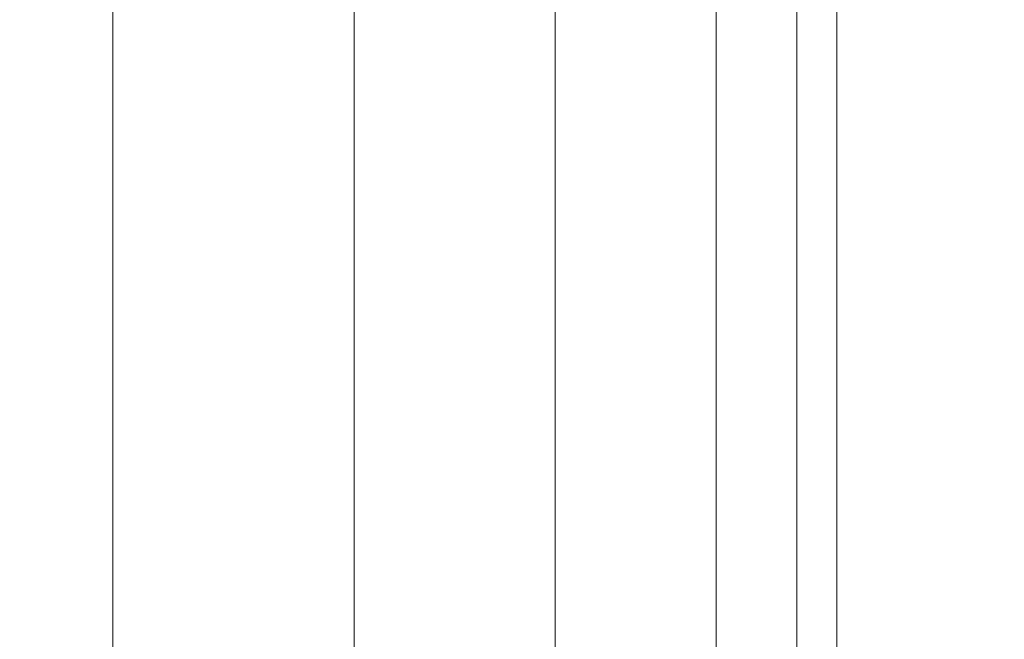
# Model space of a CAD drawing. Header units: inches. Extents: x -79624 to 52587, y -27526 to 10116.
# Tile 238 of 256: x 6157 to 6377, y -7568 to -7430. Entities that reach past the tile are written whole.
import ezdxf
from ezdxf import colors
from ezdxf.entities.mleader import LeaderData, LeaderLine
from ezdxf.math import Vec2, Vec3

# ---------------------------------------------------------------- set-up
doc = ezdxf.new("R2010")
doc.units = ezdxf.units.IN
doc.header["$MEASUREMENT"] = 0
doc.layers.add('- განათება', color=7, linetype='Continuous')
doc.layers.add('Dimensioning - General', color=7, linetype='Continuous')
doc.layers.add('- მექანიკური ნაწილი', color=7, linetype='Continuous', lineweight=18)
doc.styles.add('CT', font='ARIALN.TTF', dxfattribs={"height": 200})
doc.styles.add('GENERATED_STYLE_1', font='txt')
doc.dimstyles.new('GENERATED_STYLE__1', dxfattribs={"dimtxt": 100, "dimasz": 76, "dimexe": 0.18, "dimexo": 0.0625, "dimgap": 0, "dimtad": 0, "dimdec": 0, "dimlfac": 0.1, "dimzin": 0, "dimdsep": 46, "dimtxsty": 'GENERATED_STYLE_1', "dimblk": 'ARROWHEAD_5', "dimblk1": 'ARROWHEAD_5', "dimblk2": 'ARROWHEAD_5', "dimcen": 0.09, "dimse1": 1, "dimse2": 1, "dimclrd": 7, "dimclre": 7, "dimclrt": 7, "dimadec": 0, "dimazin": 0, "dimtfac": 1, "dimtdec": 4, "dimtmove": 0, "dimatfit": 3, "dimfxl": 1, "dimtolj": 1, "dimtzin": 0, "dimarcsym": 0})

# ---------------------------------------------------------------- blocks, each defined once
blk = doc.blocks.new('ARROWHEAD_5')
at = {"linetype": 'Continuous', "lineweight": 0}
blk.add_hatch(color=0, dxfattribs=at).paths.add_polyline_path([(-1, 0.2679), (0, 0), (-1, -0.2679)])
at = {"color": 0, "linetype": 'Continuous', "lineweight": 0}
blk.add_line((0, 0), (-1, 0), dxfattribs=at)
blk = doc.blocks.new('*D249')
at = {"layer": 'Defpoints', "color": 0, "linetype": 'Continuous', "transparency": 16777216}
for p in [(358.56, 209.2), (25258.56, 209.2), (1258.56, -26125.72)]:
    blk.add_point(p, dxfattribs=at)
at = {"layer": 'Dimensioning - General', "color": 7, "linetype": 'Continuous', "lineweight": -2, "transparency": 16777216}
for p, q in [((358.56, 133.2), (358.56, -12795.72)), ((358.56, -26049.72), (358.56, -13148.1))]:
    blk.add_line(p, q, dxfattribs=at)
at = {"layer": 'Dimensioning - General', "color": 7, "linetype": 'Continuous', "lineweight": -2, "transparency": 16777216, "xscale": 76.00000000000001, "yscale": 76.00000000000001, "zscale": 76.00000000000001}
for p, rotation in [((358.56, 209.2), 90), ((358.56, -26125.72), 270)]:
    blk.add_blockref('ARROWHEAD_5', p, dxfattribs=dict(at, rotation=rotation))
at = {"layer": 'Dimensioning - General', "color": 7, "linetype": 'Continuous', "lineweight": 13, "transparency": 16777216, "insert": (358.56, -12971.91), "char_height": 100, "attachment_point": 5, "rotation": 90, "style": 'GENERATED_STYLE_1'}
blk.add_mtext('\\A1;2633', dxfattribs=at)
blk = doc.blocks.new('_DotSmall')
at = {"color": 0, "linetype": 'ByBlock', "const_width": 0.5}
blk.add_lwpolyline([(-0.0625, 0, 1), (0.0625, 0, 1)], format="xyb", close=True, dxfattribs=at)

msp = doc.modelspace()

# ---------------------------------------------------------------- linework, layer by layer
at = {"layer": '- მექანიკური ნაწილი', "color": 7, "lineweight": 0}
for points in [[(6178.07116, -7702.34471), (6178.07116, -7199.35115)], [(6178.07116, -7199.35115), (6178.07116, -7702.34471), (6231.96333, -7702.34471), (6178.07116, -7702.34471), (6231.96333, -7702.34471), (6276.87347, -7702.34471), (6231.96333, -7702.34471), (6231.96333, -7199.35115)], [(6339.74766, -7199.35115), (6294.83752, -7199.35115), (6231.96333, -7199.35115), (6178.07116, -7199.35115), (6231.96333, -7199.35115), (6231.96333, -7702.34471), (6178.07116, -7702.34471), (6231.96333, -7702.34471), (6178.07116, -7702.34471), (6178.07116, -7855.03918), (6231.96333, -7855.03918), (6178.07116, -7855.03918), (6231.96333, -7855.03918), (6178.07116, -7855.03918), (6231.96333, -7855.03918), (6178.07116, -7855.03918), (6178.07116, -7890.96729)], [(6178.07116, -7199.35115), (6178.07116, -7702.34471), (6178.07116, -7199.35115)], [(6231.96333, -7702.34471), (6231.96333, -7199.35115)], [(6276.87347, -7199.35115), (6276.87347, -7702.34471), (6231.96333, -7702.34471), (6276.87347, -7702.34471), (6231.96333, -7702.34471), (6276.87347, -7702.34471), (6231.96333, -7702.34471), (6231.96333, -7199.35115)], [(6276.87347, -7702.34471), (6276.87347, -7199.35115)], [(6276.87347, -7199.35115), (6276.87347, -7702.34471), (6312.80158, -7702.34471), (6312.80158, -7199.35115)], [(6312.80158, -7199.35115), (6312.80158, -7702.34471), (6276.87347, -7702.34471), (6312.80158, -7702.34471), (6357.71172, -7702.34471), (6375.67577, -7702.34471), (6384.6578, -7702.34471), (6375.67577, -7702.34471), (6357.71172, -7702.34471), (6312.80158, -7702.34471), (6276.87347, -7702.34471), (6312.80158, -7702.34471), (6357.71172, -7702.34471), (6375.67577, -7702.34471), (6384.6578, -7702.34471), (6375.67577, -7702.34471), (6357.71172, -7702.34471), (6312.80158, -7702.34471), (6276.87347, -7702.34471), (6276.87347, -7855.03918)], [(6276.87347, -7199.35115), (6276.87347, -7702.34471), (6312.80158, -7702.34471), (6312.80158, -7855.03918)], [(6330.76563, -7199.35115), (6330.76563, -7702.34471), (6312.80158, -7702.34471), (6330.76563, -7702.34471), (6312.80158, -7702.34471), (6312.80158, -7855.03918), (6330.76563, -7855.03918), (6330.76563, -7702.34471), (6339.74766, -7702.34471), (6339.74766, -7855.03918), (6330.76563, -7855.03918), (6339.74766, -7855.03918), (6330.76563, -7855.03918), (6339.74766, -7855.03918), (6330.76563, -7855.03918), (6330.76563, -7890.96729)], [(6312.80158, -7199.35115), (6312.80158, -7702.34471), (6330.76563, -7702.34471), (6330.76563, -7199.35115)], [(6339.74766, -7199.35115), (6339.74766, -7702.34471), (6330.76563, -7702.34471), (6330.76563, -7199.35115)]]:
    msp.add_lwpolyline(points, dxfattribs=at)

# ---------------------------------------------------------------- dimensions: what is measured, and where the dimension line sits
at = {"layer": 'Dimensioning - General', "color": 7, "linetype": 'Continuous', "lineweight": 13}
dim = msp.add_linear_dim(base=(358.55594, 209.20337), p1=(1258.55593, -26125.72241), p2=(25258.55593, 209.20337), angle=90, dimstyle='GENERATED_STYLE__1', dxfattribs=at)
dim.commit()
dim.dimension.update_dxf_attribs({"geometry": '*D249', "text_midpoint": (358.55594, -12971.91402), "dimtype": 160, "text_rotation": 90})

# ---------------------------------------------------------------- leaders
at = {"layer": '- განათება', "color": 7}
ml = msp.add_multileader_mtext('Standard', dxfattribs=at)
ml.set_content('\\pxt14;{\\fSylfaen|b1|i0|c0|p18;DB-UPS2 \\fSylfaen|b0|i0|c0|p18;\\C1;QF-61          \\C7;N2XH-3X1.5}', color=7, style='CT')
ml.set_leader_properties()
ml.set_arrow_properties(name='DOTSMALL')
ml.build(insert=Vec2(0, 0))
ml.multileader.update_dxf_attribs({"has_dogleg": 0, "text_left_attachment_type": 6, "text_right_attachment_type": 6, "dogleg_length": 9, "arrow_head_size": 163.78543})
ctx = ml.context
ctx.base_point, ctx.char_height, ctx.arrow_head_size, ctx.landing_gap_size, ctx.plane_origin = Vec3(4773.60442, -7638.94753), 162.6117418, 163.78543, 54.59514, Vec3(-8122.67086, -23965.21146)
ctx.left_attachment, ctx.right_attachment, ctx.text_align_type = 6, 6, 1
notes = []
notes.append((ctx, [(0, (1, 1, 0), (6480.89889, -7638.94753), (-1, 0), 9, [(2, [(5982.17124, -8706.06811)], 0, [])])]))
ctx.mtext.insert, ctx.mtext.width, ctx.mtext.defined_height, ctx.mtext.alignment, ctx.mtext.flow_direction = Vec3(5622.75166, -7443.81344), 2403.0225903, 231.60879, 2, 5
for ctx, leaders in notes:
    for number, flags, end, landing, length, lines in leaders:
        leader = LeaderData()
        leader.index, (leader.has_last_leader_line, leader.has_dogleg_vector, leader.attachment_direction) = number, flags
        leader.last_leader_point, leader.dogleg_vector, leader.dogleg_length = Vec3(end), Vec3(landing), length
        for number, points, colour, breaks in lines:
            line = LeaderLine()
            line.index, line.vertices, line.color, line.breaks = number, Vec3.list(points), colors.encode_raw_color(colour), breaks
            leader.lines.append(line)
        ctx.leaders.append(leader)

doc.saveas('drawing.dxf')
